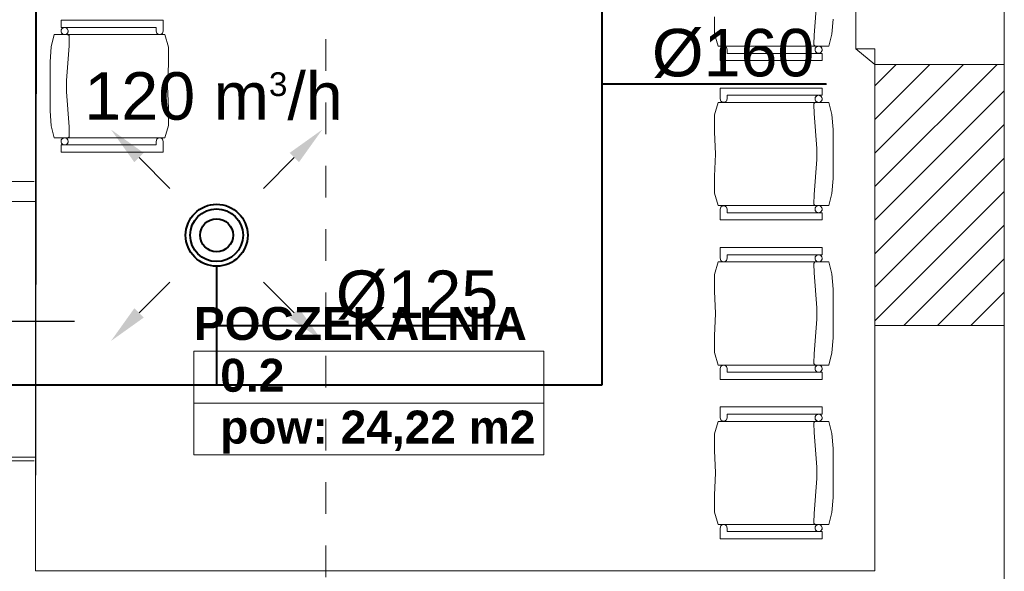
# Model space of a CAD drawing. Header units: millimetres. Extents: x 178516 to 426772, y -178579 to -115871.
# Tile 20 of 256: x 221578 to 225307, y -137351 to -135260. Entities that reach past the tile are written whole.
import ezdxf
from ezdxf.enums import TextEntityAlignment as Align

# ---------------------------------------------------------------- set-up
doc = ezdxf.new("R2010")
doc.units = ezdxf.units.MM
doc.header["$MEASUREMENT"] = 0
doc.linetypes.add('Przerywana', pattern=[240, 120, -120])
doc.layers.get('0').update_dxf_attribs({"color": 252, "lineweight": 5})
for name, color, linetype, lineweight in [('840-G Znaczniki ogólne_Nr_pióra__3', 252, 'Continuous', 5), ('IS_nawiew', 5, 'Continuous', 40), ('Nowe_! NAZWY POM', 252, 'Continuous', 5), ('Nowe_! NAZWY POM_Nr_pióra__19', 252, 'Continuous', 5), ('Nowe_220-A Ściany', 252, 'Continuous', 5), ('Nowe_220-A Ściany_Nr_pióra__93', 252, 'Continuous', 5), ('Nowe_320-W Umeblowanie_Nr_pióra__4', 252, 'Continuous', 5), ('Nowe_Metryczki pomieszczeń ARCHICADa_Nr_pióra__13', 252, 'Continuous', 5), ('Nowe_Nowe_220(1)-A Ściany zewnętrzne_Nr_pióra__57', 252, 'Continuous', 5), ('Nowe_Znaczniki drzwi ARCHICADa', 252, 'Continuous', 5), ('Nowe_Znaczniki drzwi ARCHICADa_Nr_pióra__111', 252, 'Continuous', 5), ('Nowe_Znaczniki drzwi ARCHICADa_Nr_pióra__141', 252, 'Continuous', 5)]:
    doc.layers.add(name, color=color, linetype=linetype, lineweight=lineweight)
doc.styles.add('GENERATED_STYLE_1', font='arial.ttf')
doc.styles.add('GENERATED_STYLE_2', font='arialbd.ttf')
doc.styles.add('WE12', font='arial.ttf')
doc.styles.add('WE2', font='arial.ttf')

# ---------------------------------------------------------------- blocks, each defined once
blk = doc.blocks.new('POCZEKALNIA_0.2_1', base_point=(222900.5, -136614.9))
at = {"layer": 'Nowe_Metryczki pomieszczeń ARCHICADa_Nr_pióra__13', "color": 7, "linetype": 'Continuous', "lineweight": 13}
for p, q in [((222237.4, -136516.7), (222237.4, -136909.6)), ((222237.4, -136516.7), (223563.5, -136516.7)), ((223563.5, -136516.7), (223563.5, -136909.6)), ((222237.4, -136713.2), (223563.5, -136713.2)), ((222237.4, -136909.6), (223563.5, -136909.6))]:
    blk.add_line(p, q, dxfattribs=at)
at = {"layer": 'Nowe_Metryczki pomieszczeń ARCHICADa_Nr_pióra__13', "color": 7, "lineweight": 13, "style": 'GENERATED_STYLE_2'}
for tag, p in [('ROOM_NAME', (222237.4, -136348.9)), ('ROOM_NUMBER', (222337.4, -136545.3)), ('ROOM_CALC_AREA', (222337.4, -136741.7))]:
    blk.add_attdef(tag, text='', height=125, dxfattribs=at).set_placement(p, align=Align.TOP_LEFT)
blk = doc.blocks.new('D Marker 11_17')
at = {"layer": 'Nowe_Znaczniki drzwi ARCHICADa_Nr_pióra__111', "color": 7, "linetype": 'Continuous', "lineweight": 25}
blk.add_line((0, 802.4), (0, -643.6), dxfattribs=at)
at = {"layer": 'Nowe_Znaczniki drzwi ARCHICADa_Nr_pióra__141', "color": 7, "linetype": 'Continuous', "lineweight": 25}
for start, end in [(0, 180), (180, 0)]:
    blk.add_arc((0, 927.4), 125, start, end, dxfattribs=at)
at = {"layer": 'Nowe_Znaczniki drzwi ARCHICADa_Nr_pióra__141', "color": 7, "lineweight": 25, "style": 'GENERATED_STYLE_1'}
blk.add_attdef('AC_MarkerText_1', text='', height=125, dxfattribs=at).set_placement((-109.1, 864.9), align=Align.BOTTOM_LEFT)
for tag, p in [('AC_WIDO_B_SIZE', (-230.4, 494.5)), ('AC_MarkerText_4', (19.6, 494.5))]:
    blk.add_attdef(tag, text='', height=125, rotation=270, dxfattribs=at).set_placement(p, align=Align.BOTTOM_LEFT)
blk = doc.blocks.new('podkład 20251118')
at = {"layer": '840-G Znaczniki ogólne_Nr_pióra__3', "color": 252, "linetype": 'Przerywana', "lineweight": 5}
blk.add_line((222737, -121893.5), (222737, -143583.5), dxfattribs=at)
at = {"layer": 'Nowe_! NAZWY POM_Nr_pióra__19', "color": 252, "linetype": 'Continuous', "lineweight": 5}
for p, q in [((221649.7, -130158.9), (221637.3, -137349.5)), ((224744.5, -135369.5), (224750.7, -131500.2)), ((225307, -134634.5), (225307, -137219.5)), ((224817, -135429.5), (224744.5, -135369.5)), ((224817, -137349.5), (224817, -135429.5)), ((225307, -137219.5), (225307, -138719.5)), ((221637.3, -137349.5), (224817, -137349.5))]:
    blk.add_line(p, q, dxfattribs=at)
at = {"layer": 'Nowe_220-A Ściany', "color": 252, "linetype": 'Continuous', "lineweight": 5}
for p, q in [((224817, -135510.5), (224897.9, -135429.5)), ((224817, -135637.8), (225025.2, -135429.5)), ((224817, -135765.1), (225152.5, -135429.5)), ((224817, -135892.3), (225279.8, -135429.5)), ((224817, -136019.6), (225307, -135529.6)), ((224817, -136146.9), (225307, -135656.9)), ((224817, -136274.2), (225307, -135784.2)), ((224817, -136401.4), (225307, -135911.4)), ((224926.2, -136419.5), (225307, -136038.7)), ((225053.5, -136419.5), (225307, -136166)), ((225180.7, -136419.5), (225307, -136293.3))]:
    blk.add_line(p, q, dxfattribs=at)
at = {"layer": 'Nowe_220-A Ściany_Nr_pióra__93', "color": 252, "linetype": 'Continuous', "lineweight": 5}
for p, q in [((225307, -135429.5), (224817, -135429.5)), ((224817, -135429.5), (224817, -136419.5)), ((225307, -136419.5), (225307, -135429.5)), ((221192, -135872.7), (221632, -135872.7)), ((224817, -136419.5), (225307, -136419.5)), ((221192, -136932.7), (221632, -136932.7))]:
    blk.add_line(p, q, dxfattribs=at)
at = {"layer": 'Nowe_320-W Umeblowanie_Nr_pióra__4', "color": 252, "linetype": 'Continuous', "lineweight": 5}
for p, q in [((224596.3, -135185.8), (224586.4, -135318.1)), ((224209.8, -135312.7), (224209.5, -135249)), ((224209.8, -135312.7), (224209.5, -135249)), ((224658.6, -135257.2), (224654.1, -135314.2)), ((224658.6, -135257.2), (224654.1, -135314.2)), ((221734.3, -135289.2), (221734.3, -135261.9)), ((221734.3, -135261.9), (222120.6, -135261.9)), ((221734.3, -135289.2), (221734.3, -135261.9)), ((221734.3, -135261.9), (222120.6, -135261.9)), ((222094.1, -135289.2), (221734.3, -135289.2)), ((222094.1, -135289.2), (221734.3, -135289.2)), ((221735.1, -135298.1), (221736.1, -135296)), ((221736.1, -135296), (221737.4, -135294)), ((221737.4, -135294), (221739.1, -135292.4)), ((221739.1, -135292.4), (221741, -135291)), ((221741, -135291), (221743.1, -135290)), ((221743.1, -135290), (221745.4, -135289.4)), ((221745.4, -135289.4), (221747.8, -135289.2)), ((221747.8, -135289.2), (221750.1, -135289.4)), ((221750.1, -135289.4), (221752.4, -135290)), ((221752.4, -135290), (221754.5, -135291)), ((221754.5, -135291), (221756.4, -135292.4)), ((221756.4, -135292.4), (221758.1, -135294)), ((221758.1, -135294), (221759.4, -135296)), ((221759.4, -135296), (221760.4, -135298.1)), ((222094.1, -135302.8), (222094.1, -135289.2)), ((222094.1, -135302.8), (222094.1, -135289.2)), ((222120.6, -135261.9), (222120.6, -135302.8)), ((222120.6, -135261.9), (222120.6, -135302.8)), ((221697.2, -135362.2), (221708.5, -135316.4)), ((221697.2, -135362.2), (221708.5, -135316.4)), ((221708.5, -135316.4), (222127.7, -135316.4)), ((221708.5, -135316.4), (222127.7, -135316.4)), ((221734.3, -135302.8), (221734.5, -135300.4)), ((221734.5, -135305.2), (221734.3, -135302.8)), ((221734.5, -135300.4), (221735.1, -135298.1)), ((221735.1, -135307.5), (221734.5, -135305.2)), ((221736.1, -135309.6), (221735.1, -135307.5)), ((221737.4, -135311.6), (221736.1, -135309.6)), ((221739.1, -135313.3), (221737.4, -135311.6)), ((221741, -135314.6), (221739.1, -135313.3)), ((221743.1, -135315.6), (221741, -135314.6)), ((221745.4, -135316.2), (221743.1, -135315.6)), ((221747.8, -135316.4), (221745.4, -135316.2)), ((221750.1, -135316.2), (221747.8, -135316.4)), ((221752.4, -135315.6), (221750.1, -135316.2)), ((221754.5, -135314.6), (221752.4, -135315.6)), ((221756.4, -135313.3), (221754.5, -135314.6)), ((221758.1, -135311.6), (221756.4, -135313.3)), ((221759.4, -135309.6), (221758.1, -135311.6)), ((221760.4, -135316.7), (221759.2, -135316.4)), ((221760.4, -135307.5), (221759.4, -135309.6)), ((221760.4, -135298.1), (221761, -135300.4)), ((221761, -135305.2), (221760.4, -135307.5)), ((221761.6, -135317.1), (221760.4, -135316.7)), ((221761, -135300.4), (221761.2, -135302.8)), ((221761.2, -135302.8), (221761, -135305.2)), ((221762.7, -135317.7), (221761.6, -135317.1)), ((221763.7, -135318.6), (221762.7, -135317.7)), ((221764.5, -135319.5), (221763.7, -135318.6)), ((221765.1, -135320.6), (221764.5, -135319.5)), ((221764.8, -135358.3), (221765.7, -135323.7)), ((221765.5, -135321.8), (221765.1, -135320.6)), ((221765.7, -135323.1), (221765.5, -135321.8)), ((221765.7, -135323.7), (221765.7, -135323.1)), ((222096.7, -135310.8), (222094.1, -135302.8)), ((222096.7, -135310.8), (222094.1, -135302.8)), ((222103.4, -135315.8), (222096.7, -135310.8)), ((222103.4, -135315.8), (222096.7, -135310.8)), ((222111.8, -135315.8), (222103.4, -135315.8)), ((222111.8, -135315.8), (222103.4, -135315.8)), ((222118.5, -135310.8), (222111.8, -135315.8)), ((222118.5, -135310.8), (222111.8, -135315.8)), ((222120.6, -135302.8), (222118.5, -135310.8)), ((222120.6, -135302.8), (222118.5, -135310.8)), ((222127.7, -135316.4), (222141.5, -135363.6)), ((222127.7, -135316.4), (222141.5, -135363.6)), ((224223.5, -135359.9), (224209.8, -135312.7)), ((224223.5, -135359.9), (224209.8, -135312.7)), ((224586.4, -135318.1), (224585.5, -135352.6)), ((224654.1, -135314.2), (224642.7, -135359.9)), ((224654.1, -135314.2), (224642.7, -135359.9)), ((221692.6, -135419.1), (221697.2, -135362.2)), ((221692.6, -135419.1), (221697.2, -135362.2)), ((221754.9, -135490.5), (221764.8, -135358.3)), ((222141.5, -135363.6), (222141.8, -135427.4)), ((222141.5, -135363.6), (222141.8, -135427.4)), ((224642.7, -135359.9), (224223.5, -135359.9)), ((224642.7, -135359.9), (224223.5, -135359.9)), ((224230.6, -135373.5), (224232.7, -135365.5)), ((224230.6, -135373.5), (224232.7, -135365.5)), ((224232.7, -135365.5), (224239.5, -135360.6)), ((224232.7, -135365.5), (224239.5, -135360.6)), ((224239.5, -135360.6), (224247.8, -135360.6)), ((224239.5, -135360.6), (224247.8, -135360.6)), ((224247.8, -135360.6), (224254.6, -135365.5)), ((224247.8, -135360.6), (224254.6, -135365.5)), ((224254.6, -135365.5), (224257.2, -135373.5)), ((224254.6, -135365.5), (224257.2, -135373.5)), ((224585.5, -135352.6), (224585.5, -135353.3)), ((224585.5, -135353.3), (224585.7, -135354.5)), ((224585.7, -135354.5), (224586.2, -135355.7)), ((224586.2, -135355.7), (224586.8, -135356.8)), ((224586.8, -135356.8), (224587.6, -135357.8)), ((224587.6, -135357.8), (224588.6, -135358.6)), ((224588.6, -135358.6), (224589.7, -135359.2)), ((224589.7, -135359.2), (224590.8, -135359.7)), ((224590.2, -135371.2), (224590.8, -135368.9)), ((224590.8, -135359.7), (224592.1, -135359.9)), ((224590.8, -135368.9), (224591.8, -135366.7)), ((224591.8, -135366.7), (224593.2, -135364.8)), ((224593.2, -135364.8), (224594.8, -135363.1)), ((224594.8, -135363.1), (224596.8, -135361.7)), ((224596.8, -135361.7), (224598.9, -135360.7)), ((224598.9, -135360.7), (224601.2, -135360.1)), ((224601.2, -135360.1), (224603.5, -135359.9)), ((224603.5, -135359.9), (224605.9, -135360.1)), ((224605.9, -135360.1), (224608.1, -135360.7)), ((224608.1, -135360.7), (224610.3, -135361.7)), ((224610.3, -135361.7), (224612.2, -135363.1)), ((224612.2, -135363.1), (224613.8, -135364.8)), ((224613.8, -135364.8), (224615.2, -135366.7)), ((224615.2, -135366.7), (224616.2, -135368.9)), ((224616.2, -135368.9), (224616.8, -135371.2)), ((224230.6, -135414.5), (224230.6, -135373.5)), ((224230.6, -135414.5), (224230.6, -135373.5)), ((224257.2, -135373.5), (224257.2, -135387.2)), ((224257.2, -135373.5), (224257.2, -135387.2)), ((224257.2, -135387.2), (224617, -135387.2)), ((224257.2, -135387.2), (224617, -135387.2)), ((224590, -135373.5), (224590.2, -135371.2)), ((224590.2, -135375.9), (224590, -135373.5)), ((224590.8, -135378.2), (224590.2, -135375.9)), ((224591.8, -135380.4), (224590.8, -135378.2)), ((224593.2, -135382.3), (224591.8, -135380.4)), ((224594.8, -135384), (224593.2, -135382.3)), ((224596.8, -135385.4), (224594.8, -135384)), ((224598.9, -135386.4), (224596.8, -135385.4)), ((224601.2, -135387), (224598.9, -135386.4)), ((224603.5, -135387.2), (224601.2, -135387)), ((224605.9, -135387), (224603.5, -135387.2)), ((224608.1, -135386.4), (224605.9, -135387)), ((224610.3, -135385.4), (224608.1, -135386.4)), ((224612.2, -135384), (224610.3, -135385.4)), ((224613.8, -135382.3), (224612.2, -135384)), ((224615.2, -135380.4), (224613.8, -135382.3)), ((224616.2, -135378.2), (224615.2, -135380.4)), ((224616.8, -135375.9), (224616.2, -135378.2)), ((224616.8, -135371.2), (224617, -135373.5)), ((224617, -135373.5), (224616.8, -135375.9)), ((224617, -135387.2), (224617, -135414.5)), ((224617, -135387.2), (224617, -135414.5)), ((221692.6, -135511.9), (221692.6, -135419.1)), ((221692.6, -135511.9), (221692.6, -135419.1)), ((222141.8, -135427.4), (222138, -135511.9)), ((222141.8, -135427.4), (222138, -135511.9)), ((224617, -135414.5), (224230.6, -135414.5)), ((224617, -135414.5), (224230.6, -135414.5)), ((221692.6, -135604.6), (221692.6, -135511.9)), ((221692.6, -135604.6), (221692.6, -135511.9)), ((221754.9, -135533.3), (221754.9, -135490.5)), ((222138, -135511.9), (222141.8, -135596.4)), ((222138, -135511.9), (222141.8, -135596.4)), ((224230.6, -135559.9), (224230.6, -135519)), ((224230.6, -135519), (224617, -135519)), ((224230.6, -135559.9), (224230.6, -135519)), ((224230.6, -135519), (224617, -135519)), ((224617, -135519), (224617, -135546.2)), ((224617, -135519), (224617, -135546.2)), ((221764.8, -135665.5), (221754.9, -135533.3)), ((224257.2, -135546.2), (224257.2, -135559.9)), ((224617, -135546.2), (224257.2, -135546.2)), ((224257.2, -135546.2), (224257.2, -135559.9)), ((224617, -135546.2), (224257.2, -135546.2)), ((224590.2, -135557.5), (224590.8, -135555.2)), ((224590.8, -135555.2), (224591.8, -135553.1)), ((224591.8, -135553.1), (224593.2, -135551.1)), ((224593.2, -135551.1), (224594.8, -135549.4)), ((224594.8, -135549.4), (224596.8, -135548.1)), ((224596.8, -135548.1), (224598.9, -135547.1)), ((224598.9, -135547.1), (224601.2, -135546.5)), ((224601.2, -135546.5), (224603.5, -135546.2)), ((224603.5, -135546.2), (224605.9, -135546.5)), ((224605.9, -135546.5), (224608.1, -135547.1)), ((224608.1, -135547.1), (224610.3, -135548.1)), ((224610.3, -135548.1), (224612.2, -135549.4)), ((224612.2, -135549.4), (224613.8, -135551.1)), ((224613.8, -135551.1), (224615.2, -135553.1)), ((224615.2, -135553.1), (224616.2, -135555.2)), ((224616.2, -135555.2), (224616.8, -135557.5)), ((224209.8, -135620.7), (224223.5, -135573.5)), ((224209.8, -135620.7), (224223.5, -135573.5)), ((224223.5, -135573.5), (224642.7, -135573.5)), ((224223.5, -135573.5), (224642.7, -135573.5)), ((224232.7, -135567.9), (224230.6, -135559.9)), ((224232.7, -135567.9), (224230.6, -135559.9)), ((224239.5, -135572.8), (224232.7, -135567.9)), ((224239.5, -135572.8), (224232.7, -135567.9)), ((224247.8, -135572.8), (224239.5, -135572.8)), ((224247.8, -135572.8), (224239.5, -135572.8)), ((224254.6, -135567.9), (224247.8, -135572.8)), ((224254.6, -135567.9), (224247.8, -135572.8)), ((224257.2, -135559.9), (224254.6, -135567.9)), ((224257.2, -135559.9), (224254.6, -135567.9)), ((224585.7, -135578.9), (224585.5, -135580.2)), ((224585.5, -135580.2), (224585.5, -135580.8)), ((224585.5, -135580.8), (224586.4, -135615.3)), ((224586.2, -135577.7), (224585.7, -135578.9)), ((224586.8, -135576.6), (224586.2, -135577.7)), ((224587.6, -135575.6), (224586.8, -135576.6)), ((224588.6, -135574.8), (224587.6, -135575.6)), ((224589.7, -135574.2), (224588.6, -135574.8)), ((224590, -135559.9), (224590.2, -135557.5)), ((224590.2, -135562.2), (224590, -135559.9)), ((224590.8, -135564.5), (224590.2, -135562.2)), ((224591.8, -135566.7), (224590.8, -135564.5)), ((224593.2, -135568.6), (224591.8, -135566.7)), ((224594.8, -135570.3), (224593.2, -135568.6)), ((224596.8, -135571.7), (224594.8, -135570.3)), ((224598.9, -135572.7), (224596.8, -135571.7)), ((224601.2, -135573.3), (224598.9, -135572.7)), ((224603.5, -135573.5), (224601.2, -135573.3)), ((224605.9, -135573.3), (224603.5, -135573.5)), ((224608.1, -135572.7), (224605.9, -135573.3)), ((224610.3, -135571.7), (224608.1, -135572.7)), ((224612.2, -135570.3), (224610.3, -135571.7)), ((224613.8, -135568.6), (224612.2, -135570.3)), ((224615.2, -135566.7), (224613.8, -135568.6)), ((224616.2, -135564.5), (224615.2, -135566.7)), ((224616.8, -135562.2), (224616.2, -135564.5)), ((224616.8, -135557.5), (224617, -135559.9)), ((224617, -135559.9), (224616.8, -135562.2)), ((224642.7, -135573.5), (224654.1, -135619.2)), ((224642.7, -135573.5), (224654.1, -135619.2)), ((221697.2, -135661.6), (221692.6, -135604.6)), ((221697.2, -135661.6), (221692.6, -135604.6)), ((222141.8, -135596.4), (222141.5, -135660.2)), ((222141.8, -135596.4), (222141.5, -135660.2)), ((224209.5, -135684.5), (224209.8, -135620.7)), ((224209.5, -135684.5), (224209.8, -135620.7)), ((224586.4, -135615.3), (224596.3, -135747.6)), ((224654.1, -135619.2), (224658.6, -135676.2)), ((224654.1, -135619.2), (224658.6, -135676.2)), ((221708.5, -135707.4), (221697.2, -135661.6)), ((221708.5, -135707.4), (221697.2, -135661.6)), ((221765.7, -135700.1), (221764.8, -135665.5)), ((222141.5, -135660.2), (222127.7, -135707.4)), ((222141.5, -135660.2), (222127.7, -135707.4)), ((221761.6, -135706.7), (221762.7, -135706.1)), ((221762.7, -135706.1), (221763.7, -135705.2)), ((221763.7, -135705.2), (221764.5, -135704.3)), ((221764.5, -135704.3), (221765.1, -135703.2)), ((221765.1, -135703.2), (221765.5, -135702)), ((221765.5, -135702), (221765.7, -135700.7)), ((221765.7, -135700.7), (221765.7, -135700.1)), ((224213.3, -135769), (224209.5, -135684.5)), ((224213.3, -135769), (224209.5, -135684.5)), ((224658.6, -135676.2), (224658.6, -135769)), ((224658.6, -135676.2), (224658.6, -135769)), ((222127.7, -135707.4), (221708.5, -135707.4)), ((222127.7, -135707.4), (221708.5, -135707.4)), ((221734.3, -135721), (221734.5, -135718.6)), ((221734.5, -135723.4), (221734.3, -135721)), ((221734.3, -135761.9), (221734.3, -135734.6)), ((221734.3, -135734.6), (222094.1, -135734.6)), ((221734.3, -135761.9), (221734.3, -135734.6)), ((221734.3, -135734.6), (222094.1, -135734.6)), ((221734.5, -135718.6), (221735.1, -135716.3)), ((221735.1, -135725.7), (221734.5, -135723.4)), ((221735.1, -135716.3), (221736.1, -135714.2)), ((221736.1, -135727.8), (221735.1, -135725.7)), ((221736.1, -135714.2), (221737.4, -135712.2)), ((221737.4, -135729.8), (221736.1, -135727.8)), ((221737.4, -135712.2), (221739.1, -135710.5)), ((221739.1, -135731.4), (221737.4, -135729.8)), ((221739.1, -135710.5), (221741, -135709.2)), ((221741, -135732.8), (221739.1, -135731.4)), ((221741, -135709.2), (221743.1, -135708.2)), ((221743.1, -135733.8), (221741, -135732.8)), ((221743.1, -135708.2), (221745.4, -135707.6)), ((221745.4, -135734.4), (221743.1, -135733.8)), ((221745.4, -135707.6), (221747.8, -135707.4)), ((221747.8, -135734.6), (221745.4, -135734.4)), ((221747.8, -135707.4), (221750.1, -135707.6)), ((221750.1, -135734.4), (221747.8, -135734.6)), ((221750.1, -135707.6), (221752.4, -135708.2)), ((221752.4, -135733.8), (221750.1, -135734.4)), ((221752.4, -135708.2), (221754.5, -135709.2)), ((221754.5, -135732.8), (221752.4, -135733.8)), ((221754.5, -135709.2), (221756.4, -135710.5)), ((221756.4, -135731.4), (221754.5, -135732.8)), ((221756.4, -135710.5), (221758.1, -135712.2)), ((221758.1, -135729.8), (221756.4, -135731.4)), ((221758.1, -135712.2), (221759.4, -135714.2)), ((221759.4, -135727.8), (221758.1, -135729.8)), ((221759.4, -135714.2), (221760.4, -135716.3)), ((221760.4, -135725.7), (221759.4, -135727.8)), ((221760.4, -135716.3), (221761, -135718.6)), ((221761, -135723.4), (221760.4, -135725.7)), ((221761, -135718.6), (221761.2, -135721)), ((221761.2, -135721), (221761, -135723.4)), ((222094.1, -135721), (222096.7, -135713)), ((222094.1, -135721), (222096.7, -135713)), ((222094.1, -135734.6), (222094.1, -135721)), ((222094.1, -135734.6), (222094.1, -135721)), ((222096.7, -135713), (222103.4, -135708)), ((222096.7, -135713), (222103.4, -135708)), ((222103.4, -135708), (222111.8, -135708)), ((222103.4, -135708), (222111.8, -135708)), ((222111.8, -135708), (222118.5, -135713)), ((222111.8, -135708), (222118.5, -135713)), ((222118.5, -135713), (222120.6, -135721)), ((222118.5, -135713), (222120.6, -135721)), ((222120.6, -135721), (222120.6, -135761.9)), ((222120.6, -135721), (222120.6, -135761.9)), ((222120.6, -135761.9), (221734.3, -135761.9)), ((222120.6, -135761.9), (221734.3, -135761.9)), ((224209.5, -135853.5), (224213.3, -135769)), ((224209.5, -135853.5), (224213.3, -135769)), ((224596.3, -135747.6), (224596.3, -135790.3)), ((224658.6, -135769), (224658.6, -135861.7)), ((224658.6, -135769), (224658.6, -135861.7)), ((224596.3, -135790.3), (224586.4, -135922.6)), ((224209.8, -135917.2), (224209.5, -135853.5)), ((224209.8, -135917.2), (224209.5, -135853.5)), ((224658.6, -135861.7), (224654.1, -135918.7)), ((224658.6, -135861.7), (224654.1, -135918.7)), ((224223.5, -135964.4), (224209.8, -135917.2)), ((224223.5, -135964.4), (224209.8, -135917.2)), ((224586.4, -135922.6), (224585.5, -135957.2)), ((224654.1, -135918.7), (224642.7, -135964.4)), ((224654.1, -135918.7), (224642.7, -135964.4)), ((224642.7, -135964.4), (224223.5, -135964.4)), ((224642.7, -135964.4), (224223.5, -135964.4)), ((224232.7, -135970), (224239.5, -135965.1)), ((224232.7, -135970), (224239.5, -135965.1)), ((224239.5, -135965.1), (224247.8, -135965.1)), ((224239.5, -135965.1), (224247.8, -135965.1)), ((224247.8, -135965.1), (224254.6, -135970)), ((224247.8, -135965.1), (224254.6, -135970)), ((224585.5, -135957.2), (224585.5, -135957.8)), ((224585.5, -135957.8), (224585.7, -135959)), ((224585.7, -135959), (224586.2, -135960.2)), ((224586.2, -135960.2), (224586.8, -135961.3)), ((224586.8, -135961.3), (224587.6, -135962.3)), ((224587.6, -135962.3), (224588.6, -135963.1)), ((224588.6, -135963.1), (224589.7, -135963.8)), ((224589.7, -135963.8), (224590.8, -135964.2)), ((224590.8, -135964.2), (224592.1, -135964.4)), ((224594.8, -135967.6), (224596.8, -135966.3)), ((224596.8, -135966.3), (224598.9, -135965.2)), ((224598.9, -135965.2), (224601.2, -135964.6)), ((224601.2, -135964.6), (224603.5, -135964.4)), ((224603.5, -135964.4), (224605.9, -135964.6)), ((224605.9, -135964.6), (224608.1, -135965.2)), ((224608.1, -135965.2), (224610.3, -135966.3)), ((224610.3, -135966.3), (224612.2, -135967.6)), ((224230.6, -135978.1), (224232.7, -135970)), ((224230.6, -135978.1), (224232.7, -135970)), ((224230.6, -136019), (224230.6, -135978.1)), ((224230.6, -136019), (224230.6, -135978.1)), ((224254.6, -135970), (224257.2, -135978.1)), ((224254.6, -135970), (224257.2, -135978.1)), ((224257.2, -135978.1), (224257.2, -135991.7)), ((224257.2, -135978.1), (224257.2, -135991.7)), ((224257.2, -135991.7), (224617, -135991.7)), ((224257.2, -135991.7), (224617, -135991.7)), ((224590, -135978.1), (224590.2, -135975.7)), ((224590.2, -135980.4), (224590, -135978.1)), ((224590.2, -135975.7), (224590.8, -135973.4)), ((224590.8, -135982.7), (224590.2, -135980.4)), ((224590.8, -135973.4), (224591.8, -135971.2)), ((224591.8, -135984.9), (224590.8, -135982.7)), ((224591.8, -135971.2), (224593.2, -135969.3)), ((224593.2, -135986.8), (224591.8, -135984.9)), ((224593.2, -135969.3), (224594.8, -135967.6)), ((224594.8, -135988.5), (224593.2, -135986.8)), ((224596.8, -135989.9), (224594.8, -135988.5)), ((224598.9, -135990.9), (224596.8, -135989.9)), ((224601.2, -135991.5), (224598.9, -135990.9)), ((224603.5, -135991.7), (224601.2, -135991.5)), ((224605.9, -135991.5), (224603.5, -135991.7)), ((224608.1, -135990.9), (224605.9, -135991.5)), ((224610.3, -135989.9), (224608.1, -135990.9)), ((224612.2, -135988.5), (224610.3, -135989.9)), ((224612.2, -135967.6), (224613.8, -135969.3)), ((224613.8, -135986.8), (224612.2, -135988.5)), ((224613.8, -135969.3), (224615.2, -135971.2)), ((224615.2, -135984.9), (224613.8, -135986.8)), ((224615.2, -135971.2), (224616.2, -135973.4)), ((224616.2, -135982.7), (224615.2, -135984.9)), ((224616.2, -135973.4), (224616.8, -135975.7)), ((224616.8, -135980.4), (224616.2, -135982.7)), ((224616.8, -135975.7), (224617, -135978.1)), ((224617, -135978.1), (224616.8, -135980.4)), ((224617, -135991.7), (224617, -136019)), ((224617, -135991.7), (224617, -136019)), ((224617, -136019), (224230.6, -136019)), ((224617, -136019), (224230.6, -136019)), ((224230.6, -136164.4), (224230.6, -136123.5)), ((224230.6, -136123.5), (224617, -136123.5)), ((224230.6, -136164.4), (224230.6, -136123.5)), ((224230.6, -136123.5), (224617, -136123.5)), ((224257.2, -136150.8), (224257.2, -136164.4)), ((224617, -136150.8), (224257.2, -136150.8)), ((224257.2, -136150.8), (224257.2, -136164.4)), ((224617, -136150.8), (224257.2, -136150.8)), ((224594.8, -136154), (224596.8, -136152.6)), ((224596.8, -136152.6), (224598.9, -136151.6)), ((224598.9, -136151.6), (224601.2, -136151)), ((224601.2, -136151), (224603.5, -136150.8)), ((224603.5, -136150.8), (224605.9, -136151)), ((224605.9, -136151), (224608.1, -136151.6)), ((224608.1, -136151.6), (224610.3, -136152.6)), ((224610.3, -136152.6), (224612.2, -136154)), ((224617, -136123.5), (224617, -136150.8)), ((224617, -136123.5), (224617, -136150.8)), ((224209.8, -136225.2), (224223.5, -136178)), ((224209.8, -136225.2), (224223.5, -136178)), ((224223.5, -136178), (224642.7, -136178)), ((224223.5, -136178), (224642.7, -136178)), ((224232.7, -136172.4), (224230.6, -136164.4)), ((224232.7, -136172.4), (224230.6, -136164.4)), ((224239.5, -136177.4), (224232.7, -136172.4)), ((224239.5, -136177.4), (224232.7, -136172.4)), ((224247.8, -136177.4), (224239.5, -136177.4)), ((224247.8, -136177.4), (224239.5, -136177.4)), ((224254.6, -136172.4), (224247.8, -136177.4)), ((224254.6, -136172.4), (224247.8, -136177.4)), ((224257.2, -136164.4), (224254.6, -136172.4)), ((224257.2, -136164.4), (224254.6, -136172.4)), ((224585.7, -136183.4), (224585.5, -136184.7)), ((224585.5, -136184.7), (224585.5, -136185.3)), ((224585.5, -136185.3), (224586.4, -136219.9)), ((224586.2, -136182.2), (224585.7, -136183.4)), ((224586.8, -136181.1), (224586.2, -136182.2)), ((224587.6, -136180.1), (224586.8, -136181.1)), ((224588.6, -136179.3), (224587.6, -136180.1)), ((224589.7, -136178.7), (224588.6, -136179.3)), ((224590, -136164.4), (224590.2, -136162)), ((224590.2, -136166.8), (224590, -136164.4)), ((224590.2, -136162), (224590.8, -136159.7)), ((224590.8, -136169.1), (224590.2, -136166.8)), ((224590.8, -136159.7), (224591.8, -136157.6)), ((224591.8, -136171.2), (224590.8, -136169.1)), ((224591.8, -136157.6), (224593.2, -136155.6)), ((224593.2, -136173.2), (224591.8, -136171.2)), ((224593.2, -136155.6), (224594.8, -136154)), ((224594.8, -136174.8), (224593.2, -136173.2)), ((224596.8, -136176.2), (224594.8, -136174.8)), ((224598.9, -136177.2), (224596.8, -136176.2)), ((224601.2, -136177.8), (224598.9, -136177.2)), ((224603.5, -136178), (224601.2, -136177.8)), ((224605.9, -136177.8), (224603.5, -136178)), ((224608.1, -136177.2), (224605.9, -136177.8)), ((224610.3, -136176.2), (224608.1, -136177.2)), ((224612.2, -136174.8), (224610.3, -136176.2)), ((224612.2, -136154), (224613.8, -136155.6)), ((224613.8, -136173.2), (224612.2, -136174.8)), ((224613.8, -136155.6), (224615.2, -136157.6)), ((224615.2, -136171.2), (224613.8, -136173.2)), ((224615.2, -136157.6), (224616.2, -136159.7)), ((224616.2, -136169.1), (224615.2, -136171.2)), ((224616.2, -136159.7), (224616.8, -136162)), ((224616.8, -136166.8), (224616.2, -136169.1)), ((224616.8, -136162), (224617, -136164.4)), ((224617, -136164.4), (224616.8, -136166.8)), ((224642.7, -136178), (224654.1, -136223.8)), ((224642.7, -136178), (224654.1, -136223.8)), ((224209.5, -136289), (224209.8, -136225.2)), ((224209.5, -136289), (224209.8, -136225.2)), ((224586.4, -136219.9), (224596.3, -136352.1)), ((224654.1, -136223.8), (224658.6, -136280.7)), ((224654.1, -136223.8), (224658.6, -136280.7)), ((224213.3, -136373.5), (224209.5, -136289)), ((224213.3, -136373.5), (224209.5, -136289)), ((224658.6, -136280.7), (224658.6, -136373.5)), ((224658.6, -136280.7), (224658.6, -136373.5)), ((224209.5, -136458), (224213.3, -136373.5)), ((224209.5, -136458), (224213.3, -136373.5)), ((224596.3, -136352.1), (224596.3, -136394.9)), ((224658.6, -136373.5), (224658.6, -136466.2)), ((224658.6, -136373.5), (224658.6, -136466.2)), ((224596.3, -136394.9), (224586.4, -136527.1)), ((224209.8, -136521.7), (224209.5, -136458)), ((224209.8, -136521.7), (224209.5, -136458)), ((224658.6, -136466.2), (224654.1, -136523.2)), ((224658.6, -136466.2), (224654.1, -136523.2)), ((224223.5, -136568.9), (224209.8, -136521.7)), ((224223.5, -136568.9), (224209.8, -136521.7)), ((224654.1, -136523.2), (224642.7, -136568.9)), ((224654.1, -136523.2), (224642.7, -136568.9)), ((224586.4, -136527.1), (224585.5, -136561.7)), ((224585.5, -136561.7), (224585.5, -136562.3)), ((224585.5, -136562.3), (224585.7, -136563.6)), ((224585.7, -136563.6), (224586.2, -136564.8)), ((224642.7, -136568.9), (224223.5, -136568.9)), ((224642.7, -136568.9), (224223.5, -136568.9)), ((224230.6, -136582.6), (224232.7, -136574.6)), ((224230.6, -136582.6), (224232.7, -136574.6)), ((224230.6, -136623.5), (224230.6, -136582.6)), ((224230.6, -136623.5), (224230.6, -136582.6)), ((224232.7, -136574.6), (224239.5, -136569.6)), ((224232.7, -136574.6), (224239.5, -136569.6)), ((224239.5, -136569.6), (224247.8, -136569.6)), ((224239.5, -136569.6), (224247.8, -136569.6)), ((224247.8, -136569.6), (224254.6, -136574.6)), ((224247.8, -136569.6), (224254.6, -136574.6)), ((224254.6, -136574.6), (224257.2, -136582.6)), ((224254.6, -136574.6), (224257.2, -136582.6)), ((224257.2, -136582.6), (224257.2, -136596.2)), ((224257.2, -136582.6), (224257.2, -136596.2)), ((224257.2, -136596.2), (224617, -136596.2)), ((224257.2, -136596.2), (224617, -136596.2)), ((224586.2, -136564.8), (224586.8, -136565.9)), ((224586.8, -136565.9), (224587.6, -136566.8)), ((224587.6, -136566.8), (224588.6, -136567.7)), ((224588.6, -136567.7), (224589.7, -136568.3)), ((224589.7, -136568.3), (224590.8, -136568.7)), ((224590, -136582.6), (224590.2, -136580.2)), ((224590.2, -136584.9), (224590, -136582.6)), ((224590.2, -136580.2), (224590.8, -136577.9)), ((224590.8, -136587.2), (224590.2, -136584.9)), ((224590.8, -136568.7), (224592.1, -136568.9)), ((224590.8, -136577.9), (224591.8, -136575.8)), ((224591.8, -136589.4), (224590.8, -136587.2)), ((224591.8, -136575.8), (224593.2, -136573.8)), ((224593.2, -136591.3), (224591.8, -136589.4)), ((224593.2, -136573.8), (224594.8, -136572.1)), ((224594.8, -136593), (224593.2, -136591.3)), ((224594.8, -136572.1), (224596.8, -136570.8)), ((224596.8, -136594.4), (224594.8, -136593)), ((224596.8, -136570.8), (224598.9, -136569.8)), ((224598.9, -136595.4), (224596.8, -136594.4)), ((224598.9, -136569.8), (224601.2, -136569.2)), ((224601.2, -136596), (224598.9, -136595.4)), ((224601.2, -136569.2), (224603.5, -136568.9)), ((224603.5, -136596.2), (224601.2, -136596)), ((224603.5, -136568.9), (224605.9, -136569.2)), ((224605.9, -136596), (224603.5, -136596.2)), ((224605.9, -136569.2), (224608.1, -136569.8)), ((224608.1, -136595.4), (224605.9, -136596)), ((224608.1, -136569.8), (224610.3, -136570.8)), ((224610.3, -136594.4), (224608.1, -136595.4)), ((224610.3, -136570.8), (224612.2, -136572.1)), ((224612.2, -136593), (224610.3, -136594.4)), ((224612.2, -136572.1), (224613.8, -136573.8)), ((224613.8, -136591.3), (224612.2, -136593)), ((224613.8, -136573.8), (224615.2, -136575.8)), ((224615.2, -136589.4), (224613.8, -136591.3)), ((224615.2, -136575.8), (224616.2, -136577.9)), ((224616.2, -136587.2), (224615.2, -136589.4)), ((224616.2, -136577.9), (224616.8, -136580.2)), ((224616.8, -136584.9), (224616.2, -136587.2)), ((224616.8, -136580.2), (224617, -136582.6)), ((224617, -136582.6), (224616.8, -136584.9)), ((224617, -136596.2), (224617, -136623.5)), ((224617, -136596.2), (224617, -136623.5)), ((224617, -136623.5), (224230.6, -136623.5)), ((224617, -136623.5), (224230.6, -136623.5)), ((224230.6, -136768.9), (224230.6, -136728)), ((224230.6, -136728), (224617, -136728)), ((224230.6, -136768.9), (224230.6, -136728)), ((224230.6, -136728), (224617, -136728)), ((224617, -136728), (224617, -136755.3)), ((224617, -136728), (224617, -136755.3)), ((224209.8, -136829.8), (224223.5, -136782.6)), ((224209.8, -136829.8), (224223.5, -136782.6)), ((224223.5, -136782.6), (224642.7, -136782.6)), ((224223.5, -136782.6), (224642.7, -136782.6)), ((224232.7, -136776.9), (224230.6, -136768.9)), ((224232.7, -136776.9), (224230.6, -136768.9)), ((224239.5, -136781.9), (224232.7, -136776.9)), ((224239.5, -136781.9), (224232.7, -136776.9)), ((224247.8, -136781.9), (224239.5, -136781.9)), ((224247.8, -136781.9), (224239.5, -136781.9)), ((224254.6, -136776.9), (224247.8, -136781.9)), ((224254.6, -136776.9), (224247.8, -136781.9)), ((224257.2, -136768.9), (224254.6, -136776.9)), ((224257.2, -136768.9), (224254.6, -136776.9)), ((224257.2, -136755.3), (224257.2, -136768.9)), ((224617, -136755.3), (224257.2, -136755.3)), ((224257.2, -136755.3), (224257.2, -136768.9)), ((224617, -136755.3), (224257.2, -136755.3)), ((224586.2, -136786.7), (224585.7, -136787.9)), ((224586.8, -136785.6), (224586.2, -136786.7)), ((224587.6, -136784.7), (224586.8, -136785.6)), ((224588.6, -136783.8), (224587.6, -136784.7)), ((224589.7, -136783.2), (224588.6, -136783.8)), ((224590, -136768.9), (224590.2, -136766.6)), ((224590.2, -136771.3), (224590, -136768.9)), ((224590.2, -136766.6), (224590.8, -136764.3)), ((224590.8, -136773.6), (224590.2, -136771.3)), ((224590.8, -136764.3), (224591.8, -136762.1)), ((224591.8, -136775.7), (224590.8, -136773.6)), ((224591.8, -136762.1), (224593.2, -136760.2)), ((224593.2, -136777.7), (224591.8, -136775.7)), ((224593.2, -136760.2), (224594.8, -136758.5)), ((224594.8, -136779.4), (224593.2, -136777.7)), ((224594.8, -136758.5), (224596.8, -136757.1)), ((224596.8, -136780.7), (224594.8, -136779.4)), ((224596.8, -136757.1), (224598.9, -136756.1)), ((224598.9, -136781.7), (224596.8, -136780.7)), ((224598.9, -136756.1), (224601.2, -136755.5)), ((224601.2, -136782.3), (224598.9, -136781.7)), ((224601.2, -136755.5), (224603.5, -136755.3)), ((224603.5, -136782.6), (224601.2, -136782.3)), ((224603.5, -136755.3), (224605.9, -136755.5)), ((224605.9, -136782.3), (224603.5, -136782.6)), ((224605.9, -136755.5), (224608.1, -136756.1)), ((224608.1, -136781.7), (224605.9, -136782.3)), ((224608.1, -136756.1), (224610.3, -136757.1)), ((224610.3, -136780.7), (224608.1, -136781.7)), ((224610.3, -136757.1), (224612.2, -136758.5)), ((224612.2, -136779.4), (224610.3, -136780.7)), ((224612.2, -136758.5), (224613.8, -136760.2)), ((224613.8, -136777.7), (224612.2, -136779.4)), ((224613.8, -136760.2), (224615.2, -136762.1)), ((224615.2, -136775.7), (224613.8, -136777.7)), ((224615.2, -136762.1), (224616.2, -136764.3)), ((224616.2, -136773.6), (224615.2, -136775.7)), ((224616.2, -136764.3), (224616.8, -136766.6)), ((224616.8, -136771.3), (224616.2, -136773.6)), ((224616.8, -136766.6), (224617, -136768.9)), ((224617, -136768.9), (224616.8, -136771.3)), ((224642.7, -136782.6), (224654.1, -136828.3)), ((224642.7, -136782.6), (224654.1, -136828.3)), ((224585.7, -136787.9), (224585.5, -136789.2)), ((224585.5, -136789.2), (224585.5, -136789.8)), ((224585.5, -136789.8), (224586.4, -136824.4)), ((224586.4, -136824.4), (224596.3, -136956.6)), ((224209.5, -136893.5), (224209.8, -136829.8)), ((224209.5, -136893.5), (224209.8, -136829.8)), ((224654.1, -136828.3), (224658.6, -136885.3)), ((224654.1, -136828.3), (224658.6, -136885.3)), ((224213.3, -136978), (224209.5, -136893.5)), ((224213.3, -136978), (224209.5, -136893.5)), ((224658.6, -136885.3), (224658.6, -136978)), ((224658.6, -136885.3), (224658.6, -136978)), ((224596.3, -136956.6), (224596.3, -136999.4)), ((224209.5, -137062.5), (224213.3, -136978)), ((224209.5, -137062.5), (224213.3, -136978)), ((224596.3, -136999.4), (224586.4, -137131.6)), ((224658.6, -136978), (224658.6, -137070.8)), ((224658.6, -136978), (224658.6, -137070.8)), ((224209.8, -137126.3), (224209.5, -137062.5)), ((224209.8, -137126.3), (224209.5, -137062.5)), ((224658.6, -137070.8), (224654.1, -137127.7)), ((224658.6, -137070.8), (224654.1, -137127.7)), ((224223.5, -137173.5), (224209.8, -137126.3)), ((224223.5, -137173.5), (224209.8, -137126.3)), ((224586.4, -137131.6), (224585.5, -137166.2)), ((224654.1, -137127.7), (224642.7, -137173.5)), ((224654.1, -137127.7), (224642.7, -137173.5)), ((224642.7, -137173.5), (224223.5, -137173.5)), ((224642.7, -137173.5), (224223.5, -137173.5)), ((224230.6, -137187.1), (224232.7, -137179.1)), ((224230.6, -137187.1), (224232.7, -137179.1)), ((224230.6, -137228), (224230.6, -137187.1)), ((224230.6, -137228), (224230.6, -137187.1)), ((224232.7, -137179.1), (224239.5, -137174.1)), ((224232.7, -137179.1), (224239.5, -137174.1)), ((224239.5, -137174.1), (224247.8, -137174.1)), ((224239.5, -137174.1), (224247.8, -137174.1)), ((224247.8, -137174.1), (224254.6, -137179.1)), ((224247.8, -137174.1), (224254.6, -137179.1)), ((224254.6, -137179.1), (224257.2, -137187.1)), ((224254.6, -137179.1), (224257.2, -137187.1)), ((224257.2, -137187.1), (224257.2, -137200.7)), ((224257.2, -137187.1), (224257.2, -137200.7)), ((224585.5, -137166.2), (224585.5, -137166.8)), ((224585.5, -137166.8), (224585.7, -137168.1)), ((224585.7, -137168.1), (224586.2, -137169.3)), ((224586.2, -137169.3), (224586.8, -137170.4)), ((224586.8, -137170.4), (224587.6, -137171.4)), ((224587.6, -137171.4), (224588.6, -137172.2)), ((224588.6, -137172.2), (224589.7, -137172.8)), ((224589.7, -137172.8), (224590.8, -137173.2)), ((224590, -137187.1), (224590.2, -137184.7)), ((224590.2, -137189.5), (224590, -137187.1)), ((224590.2, -137184.7), (224590.8, -137182.4)), ((224590.8, -137191.8), (224590.2, -137189.5)), ((224590.8, -137173.2), (224592.1, -137173.5)), ((224590.8, -137182.4), (224591.8, -137180.3)), ((224591.8, -137193.9), (224590.8, -137191.8)), ((224591.8, -137180.3), (224593.2, -137178.3)), ((224593.2, -137195.9), (224591.8, -137193.9)), ((224593.2, -137178.3), (224594.8, -137176.7)), ((224594.8, -137197.5), (224593.2, -137195.9)), ((224594.8, -137176.7), (224596.8, -137175.3)), ((224596.8, -137198.9), (224594.8, -137197.5)), ((224596.8, -137175.3), (224598.9, -137174.3)), ((224598.9, -137174.3), (224601.2, -137173.7)), ((224601.2, -137173.7), (224603.5, -137173.5)), ((224603.5, -137173.5), (224605.9, -137173.7)), ((224605.9, -137173.7), (224608.1, -137174.3)), ((224608.1, -137174.3), (224610.3, -137175.3)), ((224610.3, -137175.3), (224612.2, -137176.7)), ((224612.2, -137197.5), (224610.3, -137198.9)), ((224612.2, -137176.7), (224613.8, -137178.3)), ((224613.8, -137195.9), (224612.2, -137197.5)), ((224613.8, -137178.3), (224615.2, -137180.3)), ((224615.2, -137193.9), (224613.8, -137195.9)), ((224615.2, -137180.3), (224616.2, -137182.4)), ((224616.2, -137191.8), (224615.2, -137193.9)), ((224616.2, -137182.4), (224616.8, -137184.7)), ((224616.8, -137189.5), (224616.2, -137191.8)), ((224616.8, -137184.7), (224617, -137187.1)), ((224617, -137187.1), (224616.8, -137189.5)), ((224617, -137228), (224230.6, -137228)), ((224617, -137228), (224230.6, -137228)), ((224257.2, -137200.7), (224617, -137200.7)), ((224257.2, -137200.7), (224617, -137200.7)), ((224598.9, -137199.9), (224596.8, -137198.9)), ((224601.2, -137200.5), (224598.9, -137199.9)), ((224603.5, -137200.7), (224601.2, -137200.5)), ((224605.9, -137200.5), (224603.5, -137200.7)), ((224608.1, -137199.9), (224605.9, -137200.5)), ((224610.3, -137198.9), (224608.1, -137199.9)), ((224617, -137200.7), (224617, -137228)), ((224617, -137200.7), (224617, -137228))]:
    blk.add_line(p, q, dxfattribs=at)
at = {"layer": 'Nowe_320-W Umeblowanie_Nr_pióra__4', "color": 252, "linetype": 'Continuous', "lineweight": 5, "extrusion": (0, 0, -1)}
for centre, start_param, end_param in [((221747.8, -135302.8), -1.570796, 1.570796), ((221747.8, -135302.8), 1.570796, 4.712389), ((224603.5, -135373.5), -1.570796, 1.570796), ((224603.5, -135373.5), 1.570796, 4.712389), ((224603.5, -135559.9), -1.570796, 1.570796), ((224603.5, -135559.9), 1.570796, 4.712389), ((221747.8, -135721), -1.570796, 1.570796), ((221747.8, -135721), 1.570796, 4.712389), ((224603.5, -135978.1), -1.570796, 1.570796), ((224603.5, -135978.1), 1.570796, 4.712389), ((224603.5, -136164.4), -1.570796, 1.570796), ((224603.5, -136164.4), 1.570796, 4.712389), ((224603.5, -136582.6), -1.570796, 1.570796), ((224603.5, -136582.6), 1.570796, 4.712389), ((224603.5, -136768.9), -1.570796, 1.570796), ((224603.5, -136768.9), 1.570796, 4.712389), ((224603.5, -137187.1), -1.570796, 1.570796), ((224603.5, -137187.1), 1.570796, 4.712389)]:
    blk.add_ellipse(centre, major_axis=(0, 13.6), ratio=0.989604, start_param=start_param, end_param=end_param, dxfattribs=at)
at = {"layer": 'Nowe_Nowe_220(1)-A Ściany zewnętrzne_Nr_pióra__57', "color": 252, "linetype": 'Continuous', "lineweight": 5}
for p, q in [((224744.5, -135369.5), (224744.5, -130139.5)), ((221637, -137349.5), (221637, -131498.4)), ((225307, -138719.5), (225307, -133449.5)), ((224817, -135369.5), (224744.5, -135369.5)), ((224817, -137349.5), (224817, -135369.5)), ((224817, -135429.5), (225307, -135429.5)), ((221637, -135948.4), (221147, -135948.4)), ((224817, -136419.5), (225307, -136419.5)), ((221637, -136918.4), (221147, -136918.4)), ((221637, -137349.5), (224817, -137349.5))]:
    blk.add_line(p, q, dxfattribs=at)
at = {"layer": 'Nowe_! NAZWY POM', "color": 7, "linetype": 'Continuous', "lineweight": 13}
blk.add_blockref('POCZEKALNIA_0.2_1', (222900.5, -136614.9), dxfattribs=at).add_auto_attribs({'ROOM_NAME': 'POCZEKALNIA', 'ROOM_NUMBER': '0.2', 'ROOM_CALC_AREA': 'pow: 24,22 m2'})
at = {"layer": 'Nowe_Znaczniki drzwi ARCHICADa', "color": 7, "linetype": 'Continuous', "lineweight": 25}
ref = blk.add_blockref('D Marker 11_17', (221142, -136402.7), dxfattribs=dict(at, rotation=90))
ref.add_attrib('AC_MarkerText_1', 'D1', dxfattribs={"layer": 'Nowe_Znaczniki drzwi ARCHICADa_Nr_pióra__141', "color": 7, "lineweight": 25, "height": 125, "rotation": 90, "style": 'GENERATED_STYLE_1'}).set_placement((220319.9, -136469), align=Align.BOTTOM_LEFT)
ref.add_attrib('AC_MarkerText_4', '90', dxfattribs={"layer": 'Nowe_Znaczniki drzwi ARCHICADa_Nr_pióra__141', "color": 7, "lineweight": 25, "height": 125, "rotation": 360, "style": 'GENERATED_STYLE_1'}).set_placement((220688.3, -136342.2), align=Align.BOTTOM_LEFT)
ref.add_attrib('AC_WIDO_B_SIZE', '200', dxfattribs={"layer": 'Nowe_Znaczniki drzwi ARCHICADa_Nr_pióra__141', "color": 7, "lineweight": 25, "height": 125, "rotation": 360, "style": 'GENERATED_STYLE_1'}).set_placement((220688.3, -136592.2), align=Align.BOTTOM_LEFT)
blk = doc.blocks.new('NAW')
at = {"layer": 'IS_nawiew', "lineweight": 20}
for p, q in [((656012824.66, 558967268.87, -2), (656012836.31, 558967257.19, -2)), ((656012824.66, 558967268.87, -2), (656012836.31, 558967257.19, -2)), ((656012883.46, 558967268.87, -2), (656012871.81, 558967257.19, -2)), ((656012883.46, 558967268.87, -2), (656012871.81, 558967257.19, -2)), ((656012824.66, 558967209.97, -2), (656012836.31, 558967221.64, -2)), ((656012824.66, 558967209.97, -2), (656012836.31, 558967221.64, -2)), ((656012883.46, 558967209.97, -2), (656012871.81, 558967221.64, -2)), ((656012883.46, 558967209.97, -2), (656012871.81, 558967221.64, -2))]:
    blk.add_line(p, q, dxfattribs=at)
at = {"layer": 'IS_nawiew'}
for centre, radius in [((656012854.06, 558967239.42), 11.75), ((656012854.06, 558967239.42), 11.75), ((656012854.06, 558967239.42), 10), ((656012854.06, 558967239.42), 10), ((656012854.06, 558967239.42, 20), 6.25), ((656012854.06, 558967239.42, 20), 6.25)]:
    blk.add_circle(centre, radius, dxfattribs=at)
for points in [[(656012822.89, 558967267.1, -2), (656012814.06, 558967279.48, -2), (656012826.43, 558967270.64, -2)], [(656012822.89, 558967267.1, -2), (656012814.06, 558967279.48, -2), (656012826.43, 558967270.64, -2)], [(656012885.23, 558967267.1, -2), (656012894.06, 558967279.48, -2), (656012881.7, 558967270.64, -2)], [(656012885.23, 558967267.1, -2), (656012894.06, 558967279.48, -2), (656012881.7, 558967270.64, -2)], [(656012822.89, 558967211.73, -2), (656012814.06, 558967199.35, -2), (656012826.43, 558967208.2, -2)], [(656012822.89, 558967211.73, -2), (656012814.06, 558967199.35, -2), (656012826.43, 558967208.2, -2)], [(656012885.23, 558967211.73, -2), (656012894.06, 558967199.35, -2), (656012881.7, 558967208.2, -2)], [(656012885.23, 558967211.73, -2), (656012894.06, 558967199.35, -2), (656012881.7, 558967208.2, -2)]]:
    blk.add_solid(points, dxfattribs=at)

msp = doc.modelspace()

# ---------------------------------------------------------------- linework, layer by layer
at = {"layer": 'IS_nawiew'}
for p, q in [((223783.7, -136644), (223783.7, -132005.3)), ((222323.7, -136194.5), (222323.7, -136644)), ((220948.6, -136644), (223783.7, -136644))]:
    msp.add_line(p, q, dxfattribs=at)
for points in [[(223783.7, -135503.2), (224632, -135503.2), (224632, -135503.2)], [(222323.7, -136419.2), (223422.3, -136419.2), (223422.3, -136419.2)]]:
    msp.add_lwpolyline(points, dxfattribs=at)

# ---------------------------------------------------------------- block references
msp.add_blockref('podkład 20251118', (0, 0))
at = {"layer": 'IS_nawiew', "xscale": 10, "yscale": 10, "zscale": 10}
msp.add_blockref('NAW', (-6559906216.9, -5589808471.1), dxfattribs=at)

# ---------------------------------------------------------------- texts
at = {"layer": 'IS_nawiew', "char_height": 180, "width": 932.234, "attachment_point": 5, "style": 'WE12'}
for s, insert in [('%%C160', (224279.9, -135387.9)), ('%%C125', (223082.6, -136303.9))]:
    msp.add_mtext(s, dxfattribs=dict(at, insert=insert))
at = {"layer": 'IS_nawiew', "insert": (222312.1, -135550.2), "char_height": 180, "attachment_point": 5, "rotation": 359.9539, "style": 'WE2'}
msp.add_mtext('120 m{\\A2;\\H0.5x;3}/h', dxfattribs=at)

doc.saveas('drawing.dxf')
